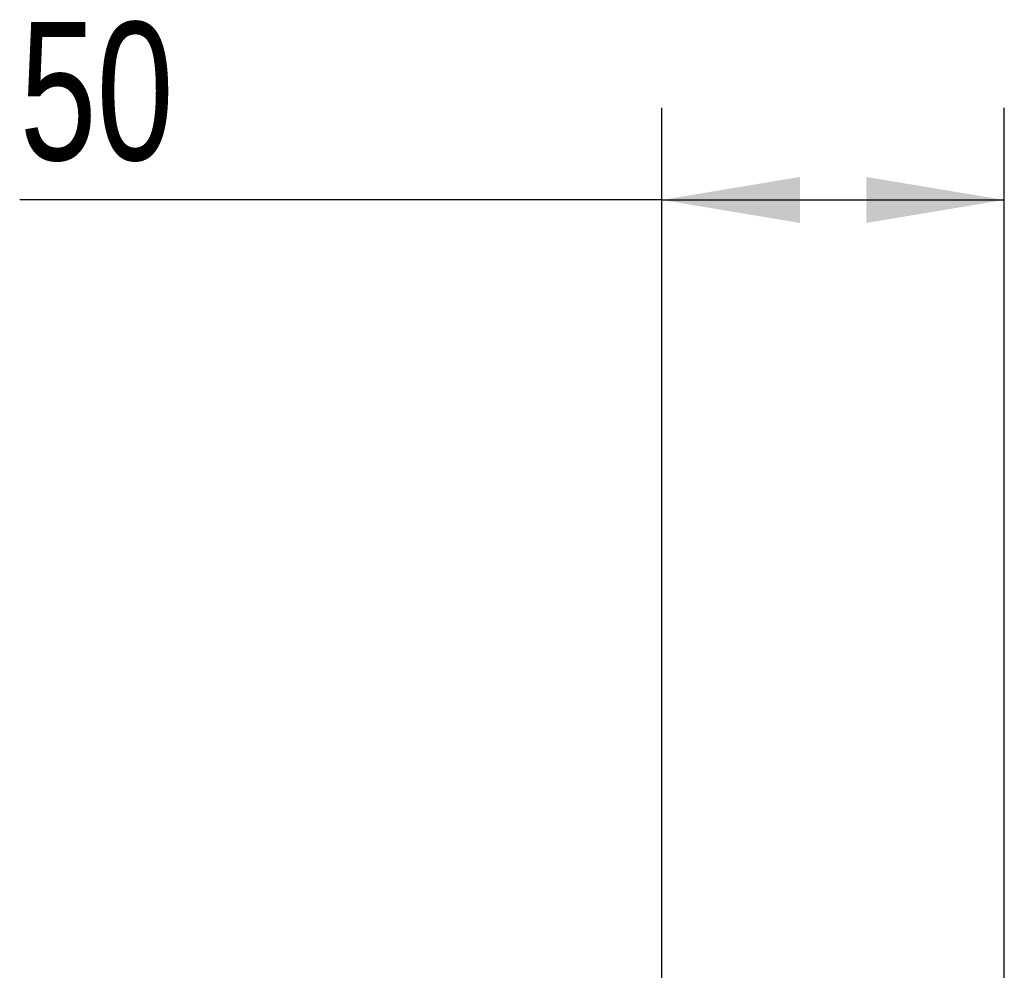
# Model space of a CAD drawing. Header units: millimetres. Extents: x 0 to 465, y 0 to 320.
# Tile 34 of 66: x 131 to 153, y 299 to 320. Entities that reach past the tile are written whole.
import ezdxf

# ---------------------------------------------------------------- set-up
doc = ezdxf.new("R2010")
doc.units = ezdxf.units.MM
doc.layers.add('QUOTE', color=174, linetype='Continuous')
doc.styles.add('SLDTEXTSTYLE3', font='TXT', dxfattribs={"width": 0.75})
doc.dimstyles.new('SLDDIMSTYLE0', dxfattribs={"dimtxt": 3, "dimasz": 3, "dimexe": 0, "dimexo": 0.0625, "dimgap": 0.75, "dimtad": 1, "dimlfac": 6.715465, "dimrnd": 1e-09, "dimzin": 12, "dimdsep": 46, "dimtxsty": 'SLDTEXTSTYLE3', "dimsah": 1, "dimcen": 0.09, "dimadec": 0, "dimazin": 3, "dimtfac": 1, "dimtdec": 3, "dimtofl": 0, "dimtmove": 0, "dimatfit": 3, "dimfxl": 0, "dimfrac": 2, "dimtolj": 1, "dimtzin": 12, "dimarcsym": 0})

# ---------------------------------------------------------------- blocks, each defined once
blk = doc.blocks.new('_D')
at = {"layer": 'QUOTE'}
for p, q in [((145.136, 292.996), (145.136, 318.171)), ((152.581, 292.996), (152.581, 318.171)), ((145.136, 316.171), (131.171, 316.171)), ((145.136, 316.171), (152.581, 316.171))]:
    blk.add_line(p, q, dxfattribs=at)
for points in [[(145.136, 316.171), (148.136, 315.671), (148.136, 316.671)], [(152.581, 316.171), (149.581, 316.671), (149.581, 315.671)]]:
    blk.add_solid(points, dxfattribs=at)
at = {"layer": 'QUOTE', "insert": (131.171, 320.038), "char_height": 3, "attachment_point": 1, "style": 'SLDTEXTSTYLE3'}
blk.add_mtext('50', dxfattribs=at)

msp = doc.modelspace()

# ---------------------------------------------------------------- dimensions: what is measured, and where the dimension line sits
at = {"layer": 'QUOTE'}
dim = msp.add_linear_dim(base=(152.5811, 316.1707), p1=(145.1356, 290.9957), p2=(152.5811, 290.9957), dimstyle='SLDDIMSTYLE0', dxfattribs=at)
dim.commit()
dim.dimension.update_dxf_attribs({"geometry": '_D', "text_midpoint": (133.3873, 316.1707), "dimtype": 160})

doc.saveas('drawing.dxf')
